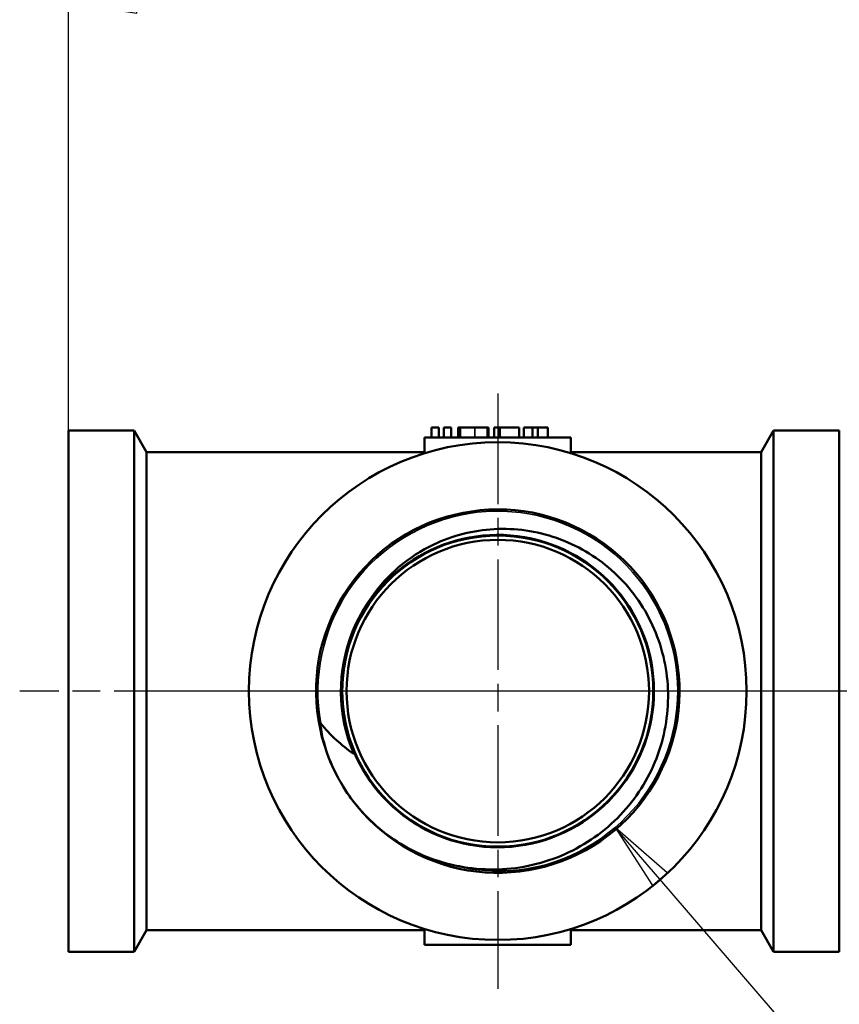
# Model space of a CAD drawing. Header units: millimetres. Extents: x -71 to 688, y -67 to 355.
# Tile 4 of 27: x 41 to 83, y 110 to 161. Entities that reach past the tile are written whole.
import ezdxf

# ---------------------------------------------------------------- set-up
doc = ezdxf.new("R2010")
doc.units = ezdxf.units.MM
doc.linetypes.add('CHAIN', pattern=[0.7087, 0.4724, -0.0591, 0.1181, -0.0591])
for name, color, linetype, lineweight in [('Видимые тонкие (ГОСТ)', 7, 'Continuous', 35), ('Видимый контур (ГОСТ)', 7, 'Continuous', 50), ('Маркер центра (ГОСТ)', 7, 'Continuous', 25), ('Осевая линия (ГОСТ)', 7, 'Continuous', 25), ('Размер (ГОСТ)', 7, 'Continuous', 25)]:
    doc.layers.add(name, color=color, linetype=linetype, lineweight=lineweight)
doc.styles.add('Обычный текст (ГОСТ)', font='GOST Common Italic.ttf')
doc.dimstyles.new('Обычный (ГОСТ)', dxfattribs={"dimtxt": 3.5, "dimasz": 3.5, "dimexe": 1, "dimexo": 0, "dimgap": 0.5, "dimtad": 1, "dimrnd": 1e-08, "dimtxsty": 'Обычный текст (ГОСТ)', "dimblk": 'Filled-1', "dimcen": 0.09, "dimdle": 15, "dimclrd": 256, "dimclre": 256, "dimclrt": 256, "dimazin": 2, "dimtfac": 0.714286, "dimtdec": 3, "dimtmove": 0, "dimatfit": 3, "dimfxl": 1, "dimtolj": 1, "dimlwd": 25, "dimlwe": 25, "dimarcsym": 0})

# ---------------------------------------------------------------- blocks, each defined once
blk = doc.blocks.new('Filled-1')
at = {"color": 0}
for p, q in [((0, 0), (-1, 0.143)), ((-1, 0.143), (-1, -0.143)), ((-1, 0), (0, 0)), ((-1, -0.143), (0, 0))]:
    blk.add_line(p, q, dxfattribs=at)
at = {"color": 0, "flags": 128}
blk.add_lwpolyline([(-1, -0.143), (0, 0), (-1, 0.143), (-1, -0.143)], dxfattribs=at)
at = {"color": 0}
blk.add_solid([(-1, -0.143), (0, 0), (-1, 0.143), (-1, -0.143)], dxfattribs=at)
blk = doc.blocks.new('*D8')
at = {"layer": 'Defpoints', "color": 0, "linetype": 'Continuous', "transparency": 16777216}
for p in [(95.196, 161.612), (43.696, 139.721), (95.196, 134.344)]:
    blk.add_point(p, dxfattribs=at)
at = {"layer": 'Размер (ГОСТ)', "linetype": 'Continuous', "lineweight": 25, "transparency": 16777216}
for p, q in [((43.696, 139.721), (43.696, 162.612)), ((95.196, 134.344), (95.196, 162.612)), ((47.196, 161.612), (91.696, 161.612))]:
    blk.add_line(p, q, dxfattribs=at)
at = {"layer": 'Размер (ГОСТ)', "linetype": 'Continuous', "lineweight": 25, "transparency": 16777216, "xscale": 3.5, "yscale": 3.5, "zscale": 3.5, "rotation": 180}
blk.add_blockref('Filled-1', (43.696, 161.612), dxfattribs=at)
at = {"layer": 'Размер (ГОСТ)', "linetype": 'Continuous', "lineweight": 25, "transparency": 16777216, "xscale": 3.5, "yscale": 3.5, "zscale": 3.5}
blk.add_blockref('Filled-1', (95.196, 161.612), dxfattribs=at)
at = {"layer": 'Размер (ГОСТ)', "linetype": 'Continuous', "lineweight": 25, "transparency": 16777216, "insert": (64.833, 166.312), "char_height": 3.5, "attachment_point": 1, "style": 'Обычный текст (ГОСТ)'}
blk.add_mtext('\\A1;51,5', dxfattribs=at)
blk = doc.blocks.new('*D13')
at = {"layer": 'Defpoints', "color": 0, "linetype": 'Continuous', "transparency": 16777216}
for p in [(65.694, 126.367), (71.712, 119.382)]:
    blk.add_point(p, dxfattribs=at)
at = {"layer": 'Размер (ГОСТ)', "linetype": 'Continuous', "lineweight": 25, "transparency": 16777216}
for p, q in [((92.178, 95.629), (73.997, 116.731)), ((95.678, 95.629), (92.178, 95.629))]:
    blk.add_line(p, q, dxfattribs=at)
at = {"layer": 'Размер (ГОСТ)', "linetype": 'Continuous', "lineweight": 25, "transparency": 16777216, "xscale": 3.5, "yscale": 3.5, "zscale": 3.5, "rotation": 130.7481973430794}
blk.add_blockref('Filled-1', (71.712, 119.382), dxfattribs=at)
at = {"layer": 'Размер (ГОСТ)', "linetype": 'Continuous', "lineweight": 25, "transparency": 16777216, "insert": (96.178, 97.381), "char_height": 3.5, "attachment_point": 1, "style": 'Обычный текст (ГОСТ)'}
blk.add_mtext('\\A1; \\fGOST Common|b0|i1;\\H3.5000;G 1/2"\\P', dxfattribs=at)

msp = doc.modelspace()

# ---------------------------------------------------------------- linework, layer by layer
at = {"layer": 'Видимые тонкие (ГОСТ)'}
msp.add_line((64.5197, 139.871), (64.5197, 139.371), dxfattribs=at)
for points, knots in [([(56.6218, 124.7182), (56.1974, 127.0481), (56.7146, 129.5358), (58.0324, 131.5035), (59.3498, 133.4704), (61.4521, 134.8954), (63.7671, 135.3905), (66.0813, 135.8854), (68.5817, 135.4454), (70.5879, 134.1902), (72.5934, 132.9355), (74.0824, 130.8805), (74.6499, 128.5839), (75.2173, 126.2881), (74.8575, 123.777), (73.6683, 121.7329), (72.4796, 119.6895), (70.4754, 118.1359), (68.2001, 117.494), (66.3858, 116.9822), (64.4155, 117.0547), (62.6363, 117.6734)], [2.961423, 2.961423, 2.961423, 2.961423, 3.7317111, 3.7317111, 3.7317111, 4.5017161, 4.5017161, 4.5017161, 5.2714438, 5.2714438, 5.2714438, 6.0409002, 6.0409002, 6.0409002, 6.8100912, 6.8100912, 6.8100912, 7.5790227, 7.5790227, 7.5790227, 8.1921724, 8.1921724, 8.1921724, 8.1921724]), ([(58.2972, 123.1694), (57.4461, 125.1364), (57.4239, 127.4468), (58.2371, 129.4298), (58.4905, 130.0479), (58.8241, 130.6316), (59.2234, 131.1667)], [2.7331964, 2.7331964, 2.7331964, 2.7331964, 3.5307694, 3.5307694, 3.5307694, 3.7793554, 3.7793554, 3.7793554, 3.7793554])]:
    msp.add_open_spline(points, degree=3, knots=knots, dxfattribs=at)
at = {"layer": 'Видимый контур (ГОСТ)'}
for p, q in [((62.2946, 139.871), (62.6671, 139.871)), ((62.2946, 139.871), (62.2946, 139.371)), ((62.6671, 139.871), (62.6671, 139.371)), ((62.9368, 139.871), (62.9368, 139.371)), ((62.9368, 139.871), (63.3094, 139.871)), ((63.3094, 139.871), (63.3094, 139.371)), ((63.6572, 139.871), (63.7622, 139.871)), ((63.6572, 139.871), (63.6572, 139.371)), ((63.7622, 139.871), (64.5197, 139.871)), ((63.7622, 139.871), (63.7622, 139.371)), ((64.5197, 139.871), (65.1701, 139.871)), ((65.1701, 139.871), (65.2236, 139.871)), ((65.1701, 139.871), (65.1701, 139.371)), ((65.2236, 139.871), (65.2236, 139.371)), ((65.5035, 139.871), (65.5035, 139.371)), ((65.5035, 139.871), (65.7958, 139.871)), ((65.7958, 139.871), (65.7958, 139.371)), ((65.7958, 139.871), (66.7859, 139.871)), ((66.7859, 139.871), (66.7859, 139.371)), ((67.0267, 139.871), (67.4775, 139.871)), ((67.0267, 139.871), (67.0267, 139.371)), ((67.4775, 139.871), (67.741, 139.871)), ((67.4775, 139.871), (67.4775, 139.371)), ((67.741, 139.871), (68.2659, 139.871)), ((67.741, 139.871), (67.741, 139.371)), ((68.2659, 139.871), (68.2659, 139.371)), ((43.6959, 139.721), (43.6959, 113.021)), ((47.0608, 139.721), (43.6959, 139.721)), ((47.0608, 139.721), (47.0608, 113.021)), ((47.6959, 138.621), (47.0608, 139.721)), ((61.9459, 139.371), (69.4459, 139.371)), ((61.9459, 138.5571), (61.9459, 139.371)), ((69.4459, 139.371), (69.4459, 138.5571)), ((79.1959, 138.621), (79.831, 139.721)), ((79.831, 139.721), (79.831, 113.021)), ((83.1959, 139.721), (79.831, 139.721)), ((83.1959, 139.721), (83.1959, 113.021)), ((47.6959, 138.621), (47.6959, 114.121)), ((61.9459, 138.621), (47.6959, 138.621)), ((79.1959, 138.621), (69.4459, 138.621)), ((79.1959, 138.621), (79.1959, 114.121)), ((47.6959, 114.121), (47.0608, 113.021)), ((61.9459, 114.121), (47.6959, 114.121)), ((61.9459, 113.371), (61.9459, 114.1849)), ((69.4459, 114.1849), (69.4459, 113.371)), ((79.1959, 114.121), (69.4459, 114.121)), ((79.1959, 114.121), (79.831, 113.021)), ((47.0608, 113.021), (43.6959, 113.021)), ((69.4459, 113.371), (61.9459, 113.371)), ((83.1959, 113.021), (79.831, 113.021))]:
    msp.add_line(p, q, dxfattribs=at)
for radius in [12.75, 7.9698, 7.75]:
    msp.add_circle((65.6959, 126.371), radius, dxfattribs=at)
for radius, start, end in [(8.0029, 200.12378, 160.19542), (9.315, 208.30944, 211.67541)]:
    msp.add_arc((65.6959, 126.371), radius, start, end, dxfattribs=at)
for points, knots in [([(57.495, 121.9535), (56.3637, 124.0538), (56.0829, 126.597), (56.729, 128.8935), (57.3748, 131.1892), (58.9393, 133.2124), (60.9987, 134.415), (63.0573, 135.6171), (65.5872, 135.9856), (67.9032, 135.4207), (70.2184, 134.856), (72.2939, 133.3649), (73.5679, 131.351), (74.8415, 129.3378), (75.3, 126.8247), (74.8193, 124.4915), (74.3388, 122.159), (72.9252, 120.0324), (70.9605, 118.6864), (68.9966, 117.3409), (66.5039, 116.7906), (64.156, 117.1842), (61.8088, 117.5776), (59.6325, 118.9099), (58.2146, 120.8213), (58.0566, 121.0343), (57.9083, 121.2542), (57.7697, 121.48)], [2.6474997, 2.6474997, 2.6474997, 2.6474997, 3.41582, 3.41582, 3.41582, 4.1838599, 4.1838599, 4.1838599, 4.9516253, 4.9516253, 4.9516253, 5.7191221, 5.7191221, 5.7191221, 6.4863562, 6.4863562, 6.4863562, 7.2533334, 7.2533334, 7.2533334, 8.0200596, 8.0200596, 8.0200596, 8.7865405, 8.7865405, 8.7865405, 8.8719378, 8.8719378, 8.8719378, 8.8719378]), ([(59.2189, 131.1709), (59.62, 131.7508), (60.0955, 132.2756), (61.1745, 133.193), (61.7744, 133.5805), (63.3866, 134.3465), (64.4376, 134.6123), (66.5958, 134.7291), (67.6824, 134.574), (69.7484, 133.8538), (70.7063, 133.2909), (72.3642, 131.8225), (73.0448, 130.9273), (74.0326, 128.9154), (74.3258, 127.8158), (74.4775, 125.5528), (74.3295, 124.4109), (73.6021, 122.2345), (73.025, 121.2226), (71.5082, 119.4652), (70.5795, 118.7399), (68.4852, 117.678), (67.3377, 117.356), (64.9704, 117.1667), (63.7732, 117.3061), (62.6358, 117.67)], [-3.8327789, -3.8327789, -3.8327789, -3.8327789, -3.6206392, -3.6206392, -3.4067207, -3.4067207, -3.0837026, -3.0837026, -2.7567588, -2.7567588, -2.4258904, -2.4258904, -2.0910983, -2.0910983, -1.7523835, -1.7523835, -1.4097468, -1.4097468, -1.0631892, -1.0631892, -0.7127116, -0.7127116, -0.3583149, -0.3583149, 0, 0, 0, 0]), ([(58.1664, 129.0825), (58.1319, 128.9783), (58.0982, 128.87), (57.8386, 127.9713), (57.7237, 127.1648), (57.726, 126.3488)], [0.103552, 0.103552, 0.103552, 0.103552, 0.12319552, 0.12319552, 0.26076169, 0.26076169, 0.26076169, 0.26076169]), ([(57.726, 126.3488), (57.7283, 125.5329), (57.8476, 124.7273), (58.1122, 123.83), (58.1465, 123.7218), (58.1816, 123.6176)], [0, 0, 0, 0, 0.24477057, 0.24477057, 0.27977039, 0.27977039, 0.27977039, 0.27977039]), ([(57.495, 121.9535), (57.1199, 122.6522), (56.9008, 123.2865), (56.6657, 124.1682), (56.618, 124.4808), (56.6062, 124.6494), (56.6046, 124.6814), (56.6072, 124.7071), (56.608, 124.7123), (56.6097, 124.7178), (56.6104, 124.7193), (56.6116, 124.7212), (56.6121, 124.7218), (56.6132, 124.7225), (56.6136, 124.7228), (56.6147, 124.723), (56.6153, 124.723), (56.6167, 124.7227), (56.6175, 124.7222), (56.6195, 124.7208), (56.6207, 124.7195), (56.6218, 124.7182)], [-0.084189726, -0.084189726, -0.084189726, -0.084189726, -0.043142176, -0.043142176, -0.008675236, -0.008675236, -0.003205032, -0.003205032, -0.001908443, -0.001908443, -0.001431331, -0.001431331, -0.001183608, -0.001183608, -0.000997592, -0.000997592, -0.00080074, -0.00080074, -0.000514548, -0.000514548, 0, 0, 0, 0]), ([(56.6218, 124.7182), (56.8696, 124.4145), (57.1377, 124.1287), (57.6993, 123.6115), (57.9906, 123.3788), (58.2972, 123.1694)], [-0.23859402, -0.23859402, -0.23859402, -0.23859402, -0.11656614, -0.11656614, 0, 0, 0, 0]), ([(58.2972, 123.1694), (58.2982, 123.1687), (58.2993, 123.1681), (58.3013, 123.1672), (58.3022, 123.1669), (58.3038, 123.1668), (58.3044, 123.1669), (58.3056, 123.1673), (58.3061, 123.1677), (58.3072, 123.1687), (58.3077, 123.1696), (58.3087, 123.1719), (58.309, 123.1737), (58.3097, 123.1803), (58.3092, 123.187), (58.3045, 123.2207), (58.2925, 123.264), (58.2552, 123.3885), (58.2212, 123.492), (58.1816, 123.6176)], [-0.4428199, -0.4428199, -0.4428199, -0.4428199, -0.43974145, -0.43974145, -0.43726706, -0.43726706, -0.43551808, -0.43551808, -0.43374703, -0.43374703, -0.43130697, -0.43130697, -0.42710766, -0.42710766, -0.41459425, -0.41459425, -0.36771077, -0.36771077, -0.29081564, -0.29081564, -0.29081564, -0.29081564]), ([(62.6358, 117.67), (61.6473, 117.9863), (60.7195, 118.4772), (59.0531, 119.7696), (58.3305, 120.5716), (57.7685, 121.4796)], [-0.63204501, -0.63204501, -0.63204501, -0.63204501, -0.32037662, -0.32037662, 0, 0, 0, 0])]:
    msp.add_open_spline(points, degree=3, knots=knots, dxfattribs=at)
msp.add_open_spline([(58.1664, 129.0825), (58.418, 129.8242), (58.772, 130.5248), (59.2189, 131.1709)], degree=3, dxfattribs=at)
at = {"layer": 'Маркер центра (ГОСТ)', "linetype": 'CHAIN', "ltscale": 11.993792}
for p, q in [((65.6959, 141.621), (65.6959, 111.121)), ((80.9459, 126.371), (50.4459, 126.371))]:
    msp.add_line(p, q, dxfattribs=at)
at = {"layer": 'Осевая линия (ГОСТ)', "linetype": 'CHAIN', "ltscale": 11.993792}
msp.add_line((85.6959, 126.371), (41.1959, 126.371), dxfattribs=at)

# ---------------------------------------------------------------- dimensions: what is measured, and where the dimension line sits
at = {"layer": 'Размер (ГОСТ)', "linetype": 'Continuous', "lineweight": 25}
dim = msp.add_linear_dim(base=(95.1959, 161.6119), p1=(43.6959, 139.721), p2=(95.1959, 134.3444), dimstyle='Обычный (ГОСТ)', override={"dimgap": 0.5, "dimdec": 2, "dimtol": 0, "dimlim": 0, "dimtp": 0, "dimtm": 0, "dimtdec": 3, "dimtofl": 0, "dimatfit": 1}, dxfattribs=at)
dim.commit()
dim.dimension.update_dxf_attribs({"geometry": '*D8', "text_midpoint": (68.8709, 161.6119), "dimtype": 160})
dim = msp.add_radius_dim(center=(65.6937, 126.3674), mpoint=(71.7123, 119.3821), text=' \\fGOST Common|b0|i1;\\H3.5000;G 1/2"\\P', dimstyle='Обычный (ГОСТ)', override={"dimgap": 0.5, "dimtad": 0, "dimtih": 1, "dimtoh": 1, "dimdec": 2, "dimlfac": 1, "dimcen": 0, "dimtol": 0, "dimlim": 0, "dimtp": 0, "dimtm": 0, "dimtdec": 3, "dimtofl": 0, "dimtvp": 0}, dxfattribs=at)
dim.commit()
dim.dimension.update_dxf_attribs({"geometry": '*D13', "text_midpoint": (103.6203, 95.6295), "dimtype": 164})

doc.saveas('drawing.dxf')
